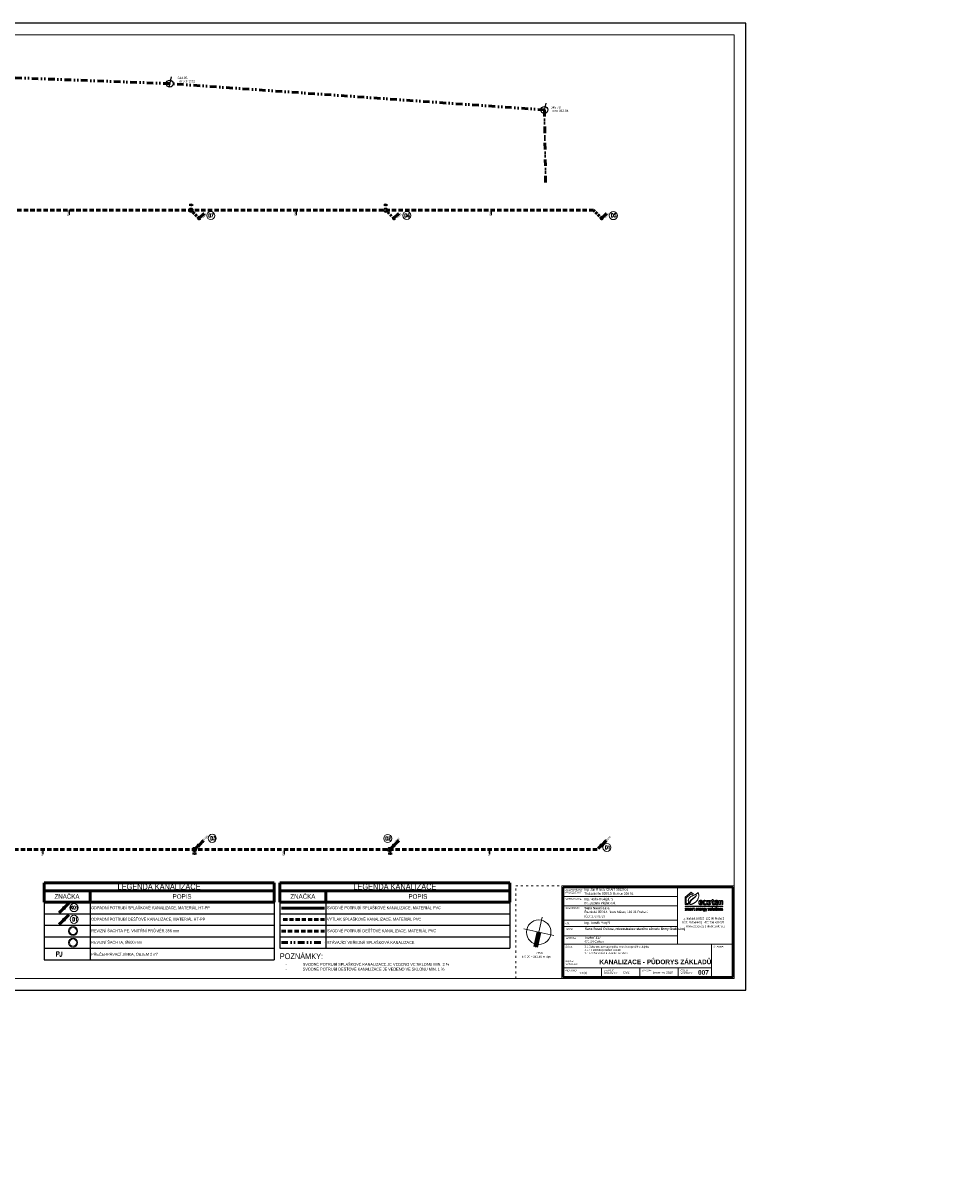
# Model space of a CAD drawing. Header units: millimetres. Extents: x 886281 to 2603493, y -207328 to 3107.
# Tile 21 of 24: x 1579183 to 1659992, y -207328 to -106763. Entities that reach past the tile are written whole.
import ezdxf
from ezdxf.enums import TextEntityAlignment as Align

# ---------------------------------------------------------------- set-up
doc = ezdxf.new("R2010")
doc.units = ezdxf.units.MM
doc.header["$LTSCALE"] = 15
for name, pattern in [('ACAD_ISO03W100', [30, 12, -18]), ('ACAD_ISO10W100', [18, 12, -3, 0, -3]), ('DASHED', [19.05, 12.7, -6.35]), ('DIVIDE', [31.75, 12.7, -6.35, 0, -6.35, 0, -6.35])]:
    doc.linetypes.add(name, pattern=pattern)
for name, color, linetype in [('1', 7, 'Continuous'), ('3', 7, 'Continuous'), ('53', 7, 'Continuous'), ('9', 7, 'Continuous'), ('ZTI-kanal_pripojovaci-popis', 7, 'Continuous')]:
    doc.layers.add(name, color=color, linetype=linetype)
doc.layers.add('AA_FORMÁTY NETISK', color=40, linetype='Continuous', plot=False)
for name, color, linetype, lineweight in [('AA_FORMÁTY TISK', 7, 'Continuous', 15), ('AA_ROZPISKY', 7, 'Continuous', 15), ('AA_STUPEŇ DVZ', 4, 'Continuous', 15), ('AA_VÝKRES - BOURÁNÍ', 3, 'Continuous', 15), ('Kóty_obecně', 7, 'Continuous', 25), ('ZTI-kan_st_destova', 71, 'Continuous', 50), ('ZTI-kan_st_splaskova', 12, 'Continuous', 50), ('ZTI-kanal_destova', 70, 'DASHED', 50), ('ZTI-kanal_splaskova', 32, 'Continuous', 50), ('ZTI-komponenty', 120, 'Continuous', 20), ('ZTI_popis', 191, 'Continuous', 15)]:
    doc.layers.add(name, color=color, linetype=linetype, lineweight=lineweight)
doc.styles.add('Popis', font='simplex.shx', dxfattribs={"width": 0.85, "height": 150})
doc.styles.get("Standard").update_dxf_attribs({"font": 'ic-simplex.shx', "width": 0.8})
doc.styles.add('TXT', font='TXT', dxfattribs={"height": 0.2})

# ---------------------------------------------------------------- blocks, each defined once
blk = doc.blocks.new('ecoten_logo_obrys')
at = {"lineweight": 5}
for points in [[(750, 1940), (899, 1620), (0, 1620), (0, 3760), (1740, 5160), (2420, 4610), (2057, 4478), (1740, 4740), (320, 3600), (320, 1940), (750, 1940)], [(3740, 5090), (3760, 5040), (3780, 4980), (3790, 4930), (3810, 4860), (3820, 4800), (3830, 4750), (3840, 4700), (3850, 4650), (3860, 4600), (3860, 4560), (3870, 4480), (3870, 4440), (3880, 4360), (3880, 4230), (3880, 4100), (3880, 4050), (3871, 3920), (3849, 3780), (3819, 3640), (3769, 3440), (3750, 3380), (3709, 3280), (3669, 3190), (3630, 3110), (3600, 3050), (3530, 2930), (3480, 2850), (3440, 2790), (3370, 2700), (3291, 2609), (3210, 2520), (3089, 2411), (2969, 2311), (2890, 2250), (2820, 2200), (2710, 2131), (2610, 2071), (2480, 1999), (2420, 1970), (2320, 1921), (2200, 1870), (2100, 1830), (2000, 1789), (1850, 1740), (1720, 1701), (1600, 1671), (1480, 1641), (1390, 1620), (1360, 1620), (1360, 1670), (1370, 1810), (1400, 2000), (1430, 2130), (1481, 2320), (1531, 2450), (1580, 2560), (1630, 2640), (1680, 2720), (1730, 2780), (1819, 2890), (1891, 2969), (1981, 3059), (2151, 3219), (2271, 3319), (2350, 3390), (2521, 3519), (2641, 3619), (2749, 3711), (2840, 3790), (2920, 3870), (3000, 3939), (3121, 4059), (3270, 4220), (3170, 4130), (3081, 4049), (2970, 3960), (2840, 3850), (2720, 3760), (2560, 3640), (2450, 3560), (2331, 3479), (2160, 3360), (2070, 3290), (1990, 3229), (1850, 3120), (1740, 3020), (1660, 2940), (1550, 2830), (1479, 2740), (1420, 2650), (1360, 2560), (1310, 2470), (1270, 2370), (1221, 2250), (1191, 2150), (1150, 2000), (1130, 1910), (1120, 1870), (1100, 1930), (1070, 2000), (1009, 2160), (979, 2270), (950, 2370), (920, 2540), (910, 2690), (910, 2830), (929, 2940), (959, 3080), (1010, 3220), (1059, 3330), (1131, 3450), (1180, 3520), (1241, 3590), (1331, 3679), (1461, 3789), (1549, 3861), (1640, 3920), (1761, 3989), (1900, 4060), (2030, 4121), (2140, 4170), (2240, 4210), (2410, 4269), (2550, 4320), (2730, 4400), (2890, 4481), (3030, 4559), (3130, 4619), (3220, 4671), (3290, 4720), (3380, 4780), (3440, 4830), (3560, 4920), (3650, 5000), (3740, 5090)], [(0, 1220), (10764, 1220), (10764, 1070), (0, 1070), (0, 1220)], [(30, 0), (290, 0), (320, 10), (340, 20), (360, 30), (390, 60), (400, 80), (410, 100), (410, 110), (410, 200), (400, 230), (380, 260), (360, 280), (330, 300), (270, 330), (220, 350), (170, 370), (140, 390), (120, 400), (100, 430), (100, 480), (110, 500), (140, 520), (240, 520), (350, 510), (380, 510), (380, 590), (280, 601), (140, 601), (90, 590), (70, 580), (50, 570), (40, 560), (20, 540), (10, 520), (0, 490), (0, 410), (10, 380), (20, 360), (40, 330), (70, 310), (100, 290), (150, 270), (220, 240), (260, 220), (290, 200), (300, 190), (310, 170), (310, 120), (300, 100), (280, 90), (250, 80), (110, 80), (30, 90), (30, 0)], [(520, 0), (520, 590), (600, 590), (610, 550), (660, 570), (720, 590), (800, 600), (850, 600), (900, 590), (930, 570), (940, 560), (1020, 580), (1070, 590), (1140, 600), (1200, 600), (1250, 590), (1280, 570), (1300, 540), (1310, 510), (1310, 0), (1220, 0), (1220, 470), (1210, 490), (1180, 510), (1120, 510), (1020, 491), (970, 480), (960, 470), (960, 0), (870, 0), (870, 480), (860, 500), (840, 510), (770, 510), (620, 470), (620, 0), (520, 0)], [(1450, 580), (1470, 500), (1610, 520), (1700, 520), (1730, 510), (1750, 500), (1760, 480), (1770, 460), (1770, 330), (1560, 330), (1530, 330), (1500, 320), (1480, 310), (1450, 290), (1430, 260), (1420, 230), (1420, 120), (1430, 80), (1440, 60), (1460, 30), (1480, 10), (1510, 0), (1540, -10), (1600, -10), (1650, 0), (1690, 10), (1760, 39), (1770, 40), (1780, 0), (1860, 0), (1860, 500), (1850, 530), (1840, 560), (1810, 580), (1790, 590), (1750, 600), (1580, 600), (1450, 580)], [(1770, 260), (1770, 130), (1620, 81), (1570, 80), (1540, 90), (1520, 120), (1510, 150), (1510, 210), (1540, 240), (1580, 260), (1770, 270), (1770, 260)], [(1990, 0), (1990, 590), (2080, 590), (2080, 550), (2130, 570), (2200, 590), (2260, 600), (2280, 600), (2280, 520), (2230, 510), (2160, 490), (2090, 470), (2080, 460), (2080, 0), (1990, 0)], [(2350, 510), (2350, 590), (2490, 590), (2490, 740), (2590, 740), (2590, 590), (2720, 590), (2720, 510), (2590, 510), (2590, 140), (2600, 100), (2620, 80), (2640, 70), (2740, 70), (2740, 0), (2680, -10), (2630, -10), (2580, 0), (2550, 10), (2510, 50), (2490, 120), (2490, 510), (2350, 510)], [(3160, 260), (3530, 260), (3530, 420), (3509, 510), (3490, 540), (3460, 570), (3390, 600), (3210, 600), (3170, 590), (3130, 570), (3100, 540), (3080, 490), (3070, 440), (3070, 160), (3090, 80), (3110, 40), (3150, 10), (3180, 0), (3240, -10), (3330, -10), (3500, 10), (3500, 80), (3400, 69), (3280, 69), (3220, 80), (3190, 100), (3170, 140), (3160, 180), (3160, 260)], [(3160, 340), (3160, 410), (3170, 460), (3190, 500), (3230, 520), (3270, 530), (3340, 530), (3390, 510), (3410, 490), (3430, 450), (3440, 420), (3440, 340), (3160, 340)], [(3640, 590), (3640, 0), (3740, 0), (3740, 470), (3840, 501), (3890, 510), (3960, 510), (3980, 500), (3990, 470), (3990, 0), (4090, 0), (4090, 500), (4070, 550), (4040, 580), (3990, 600), (3920, 600), (3850, 590), (3780, 570), (3730, 550), (3720, 590), (3640, 590)], [(4260, 2140), (4980, 2140), (4980, 2240), (4971, 2420), (4961, 2530), (4931, 2650), (4891, 2720), (4850, 2770), (4770, 2820), (4700, 2840), (4640, 2850), (4580, 2860), (4510, 2860), (4340, 2860), (4260, 2851), (4190, 2830), (4110, 2800), (4060, 2760), (4020, 2720), (4000, 2680), (3980, 2630), (3961, 2540), (3950, 2470), (3950, 2420), (3950, 2340), (3950, 2120), (3950, 2030), (3960, 1970), (3979, 1850), (3990, 1810), (4010, 1770), (4040, 1720), (4070, 1690), (4120, 1650), (4170, 1630), (4230, 1610), (4300, 1600), (4560, 1600), (4680, 1611), (4820, 1631), (4910, 1640), (4910, 1840), (4590, 1812), (4440, 1809), (4390, 1820), (4360, 1830), (4330, 1850), (4310, 1870), (4300, 1890), (4290, 1910), (4280, 1940), (4260, 2020), (4260, 2140)], [(4300, 260), (4670, 260), (4670, 420), (4649, 510), (4630, 540), (4600, 570), (4530, 600), (4350, 600), (4310, 590), (4270, 570), (4240, 540), (4220, 490), (4210, 440), (4210, 160), (4230, 80), (4250, 40), (4290, 10), (4320, 0), (4380, -10), (4470, -10), (4640, 10), (4640, 80), (4540, 69), (4420, 69), (4360, 80), (4330, 100), (4310, 140), (4300, 180), (4300, 260)], [(4260, 2350), (4680, 2350), (4680, 2400), (4670, 2480), (4660, 2550), (4640, 2590), (4610, 2620), (4590, 2630), (4570, 2640), (4540, 2650), (4400, 2650), (4370, 2640), (4330, 2620), (4310, 2600), (4290, 2580), (4280, 2550), (4270, 2510), (4260, 2440), (4260, 2350)], [(4300, 340), (4300, 410), (4310, 460), (4330, 500), (4370, 520), (4410, 530), (4480, 530), (4530, 510), (4550, 490), (4570, 450), (4580, 420), (4580, 340), (4300, 340)], [(4780, 0), (4780, 590), (4870, 590), (4870, 550), (4920, 570), (4990, 590), (5050, 600), (5070, 600), (5070, 520), (5020, 510), (4950, 490), (4880, 470), (4870, 460), (4870, 0), (4780, 0)], [(6090, 2820), (6090, 2600), (5910, 2619), (5780, 2630), (5590, 2630), (5540, 2620), (5500, 2590), (5480, 2560), (5460, 2480), (5450, 2410), (5450, 2040), (5460, 1980), (5480, 1930), (5500, 1890), (5530, 1860), (5570, 1840), (5610, 1830), (5670, 1820), (5850, 1820), (5970, 1830), (6100, 1839), (6100, 1650), (6010, 1629), (5880, 1611), (5760, 1600), (5490, 1600), (5410, 1610), (5350, 1630), (5290, 1660), (5260, 1680), (5220, 1720), (5190, 1770), (5160, 1840), (5139, 1930), (5130, 2070), (5130, 2100), (5130, 2410), (5140, 2480), (5160, 2610), (5180, 2660), (5200, 2700), (5230, 2750), (5260, 2780), (5310, 2810), (5360, 2830), (5400, 2840), (5460, 2850), (5550, 2861), (5660, 2861), (5810, 2850), (5950, 2840), (6040, 2829), (6090, 2820)], [(5670, 600), (5320, 600), (5260, 590), (5210, 570), (5180, 540), (5160, 510), (5150, 470), (5150, 330), (5170, 280), (5190, 260), (5210, 240), (5190, 220), (5190, 130), (5210, 90), (5240, 60), (5280, 50), (5490, 50), (5540, 30), (5570, -10), (5570, -30), (5570, -70), (5560, -90), (5540, -110), (5500, -130), (5330, -130), (5220, -121), (5220, -210), (5350, -219), (5500, -219), (5570, -200), (5620, -170), (5650, -130), (5670, -80), (5670, 20), (5650, 70), (5620, 100), (5570, 120), (5530, 130), (5320, 130), (5290, 140), (5280, 160), (5280, 200), (5300, 210), (5510, 210), (5570, 240), (5590, 260), (5610, 290), (5620, 340), (5620, 480), (5610, 520), (5680, 530), (5680, 600), (5670, 600)], [(5320, 520), (5470, 520), (5500, 510), (5520, 490), (5530, 460), (5530, 370), (5520, 330), (5490, 300), (5450, 290), (5320, 290), (5290, 300), (5270, 310), (5250, 330), (5240, 370), (5240, 460), (5260, 490), (5280, 510), (5320, 520)], [(5750, 590), (5860, 590), (6016, 109), (6172, 589), (6280, 589), (5998, -230), (5910, -230), (5980, 0), (5950, 0), (5750, 590)], [(6240, 2060), (6240, 2410), (6250, 2520), (6270, 2610), (6290, 2660), (6310, 2700), (6340, 2740), (6380, 2780), (6430, 2810), (6500, 2830), (6600, 2849), (6940, 2849), (7010, 2840), (7070, 2820), (7120, 2800), (7150, 2780), (7200, 2730), (7230, 2690), (7250, 2650), (7270, 2580), (7280, 2530), (7290, 2480), (7301, 2320), (7301, 2140), (7291, 1990), (7280, 1900), (7260, 1830), (7240, 1780), (7210, 1730), (7180, 1700), (7150, 1670), (7090, 1640), (7030, 1620), (6980, 1610), (6910, 1600), (6630, 1600), (6550, 1610), (6480, 1630), (6430, 1650), (6390, 1670), (6330, 1720), (6300, 1780), (6280, 1830), (6270, 1870), (6260, 1910), (6250, 1980), (6240, 2060)], [(6710, 2660), (6820, 2660), (6860, 2650), (6910, 2630), (6940, 2600), (6960, 2560), (6970, 2520), (6980, 2470), (6990, 2360), (6990, 2090), (6981, 1990), (6970, 1940), (6950, 1880), (6930, 1850), (6900, 1830), (6860, 1810), (6820, 1800), (6720, 1800), (6680, 1810), (6640, 1830), (6610, 1850), (6590, 1870), (6570, 1910), (6560, 2000), (6551, 2130), (6551, 2330), (6560, 2460), (6570, 2530), (6580, 2570), (6600, 2600), (6620, 2620), (6650, 2640), (6670, 2650), (6710, 2660)], [(6610, 0), (6870, 0), (6900, 10), (6920, 20), (6940, 30), (6970, 60), (6980, 80), (6990, 100), (6990, 110), (6990, 200), (6980, 230), (6960, 260), (6940, 280), (6910, 300), (6850, 330), (6800, 350), (6750, 370), (6720, 390), (6700, 400), (6680, 430), (6680, 480), (6690, 500), (6720, 520), (6820, 520), (6930, 510), (6960, 510), (6960, 590), (6860, 601), (6720, 601), (6670, 590), (6650, 580), (6630, 570), (6620, 560), (6600, 540), (6590, 520), (6580, 490), (6580, 410), (6590, 380), (6600, 360), (6620, 330), (6650, 310), (6680, 290), (6730, 270), (6800, 240), (6840, 220), (6870, 200), (6880, 190), (6890, 170), (6890, 120), (6880, 100), (6860, 90), (6830, 80), (6690, 80), (6610, 90), (6610, 0)], [(7090, 170), (7090, 420), (7110, 500), (7130, 540), (7160, 570), (7200, 590), (7260, 600), (7400, 600), (7450, 590), (7500, 570), (7530, 540), (7550, 500), (7560, 440), (7569, 370), (7569, 200), (7560, 130), (7540, 80), (7530, 60), (7490, 20), (7450, 0), (7370, -10), (7280, -10), (7210, 0), (7170, 20), (7140, 40), (7110, 90), (7090, 170)], [(7190, 200), (7190, 390), (7200, 450), (7210, 490), (7230, 510), (7280, 530), (7380, 530), (7420, 510), (7450, 480), (7460, 440), (7470, 380), (7470, 210), (7470, 170), (7450, 110), (7420, 90), (7380, 70), (7270, 70), (7240, 80), (7220, 100), (7200, 130), (7190, 200)], [(7850, -10), (7770, -10), (7730, 10), (7700, 50), (7690, 80), (7680, 130), (7680, 810), (7790, 810), (7790, 100), (7800, 70), (7820, 60), (7850, 60), (7850, -10)], [(8387, 1), (8387, 591), (8287, 591), (8287, 121), (8187, 90), (8137, 81), (8067, 81), (8047, 91), (8037, 121), (8037, 591), (7937, 591), (7937, 91), (7957, 41), (7987, 11), (8037, -9), (8107, -9), (8177, 1), (8247, 21), (8297, 41), (8307, 1), (8387, 1)], [(8480, 510), (8480, 590), (8620, 590), (8620, 740), (8720, 740), (8720, 590), (8850, 590), (8850, 510), (8720, 510), (8720, 140), (8730, 100), (8750, 80), (8770, 70), (8870, 70), (8870, 0), (8810, -10), (8760, -10), (8710, 0), (8680, 10), (8640, 50), (8620, 120), (8620, 510), (8480, 510)], [(8810, 2140), (9530, 2140), (9530, 2240), (9521, 2420), (9511, 2530), (9481, 2650), (9441, 2720), (9400, 2770), (9320, 2820), (9250, 2840), (9190, 2850), (9130, 2860), (9060, 2860), (8890, 2860), (8810, 2851), (8740, 2830), (8660, 2800), (8610, 2760), (8570, 2720), (8550, 2680), (8530, 2630), (8511, 2540), (8500, 2470), (8500, 2420), (8500, 2340), (8500, 2120), (8500, 2030), (8510, 1970), (8529, 1850), (8540, 1810), (8560, 1770), (8590, 1720), (8620, 1690), (8670, 1650), (8720, 1630), (8780, 1610), (8850, 1600), (9110, 1600), (9230, 1611), (9370, 1631), (9460, 1640), (9460, 1840), (9140, 1812), (8990, 1809), (8940, 1820), (8910, 1830), (8880, 1850), (8860, 1870), (8850, 1890), (8840, 1910), (8830, 1940), (8810, 2020), (8810, 2140)], [(8810, 2350), (9230, 2350), (9230, 2400), (9220, 2480), (9210, 2550), (9190, 2590), (9160, 2620), (9140, 2630), (9120, 2640), (9090, 2650), (8950, 2650), (8920, 2640), (8880, 2620), (8860, 2600), (8840, 2580), (8830, 2550), (8820, 2510), (8810, 2440), (8810, 2350)], [(8960, 710), (8980, 680), (9050, 680), (9070, 710), (9070, 770), (9050, 790), (8980, 790), (8960, 770), (8960, 710)], [(8970, 590), (8970, 0), (9060, 0), (9060, 590), (8970, 590)], [(9175, 170), (9175, 420), (9195, 500), (9215, 540), (9245, 570), (9285, 590), (9345, 600), (9485, 600), (9535, 590), (9585, 570), (9615, 540), (9635, 500), (9645, 440), (9654, 370), (9654, 200), (9645, 130), (9625, 80), (9615, 60), (9575, 20), (9535, 0), (9455, -10), (9365, -10), (9295, 0), (9255, 20), (9225, 40), (9195, 90), (9175, 170)], [(9275, 200), (9275, 390), (9285, 450), (9295, 490), (9315, 510), (9365, 530), (9465, 530), (9505, 510), (9535, 480), (9545, 440), (9555, 380), (9555, 210), (9555, 170), (9535, 110), (9505, 90), (9465, 70), (9355, 70), (9325, 80), (9305, 100), (9285, 130), (9275, 200)], [(9740, 1620), (10060, 1620), (10060, 2540), (10210, 2589), (10320, 2610), (10370, 2610), (10410, 2600), (10430, 2580), (10440, 2560), (10440, 2550), (10440, 1620), (10764, 1620), (10764, 2590), (10740, 2680), (10710, 2740), (10660, 2790), (10610, 2820), (10560, 2840), (10520, 2850), (10320, 2850), (10240, 2830), (10160, 2800), (10040, 2750), (10030, 2770), (10020, 2800), (10010, 2830), (9740, 2830), (9740, 1620)], [(9770, 590), (9770, 0), (9870, 0), (9870, 470), (9970, 501), (10020, 510), (10090, 510), (10110, 500), (10120, 470), (10120, 0), (10220, 0), (10220, 500), (10200, 550), (10170, 580), (10120, 600), (10050, 600), (9980, 590), (9910, 570), (9860, 550), (9850, 590), (9770, 590)], [(10360, 0), (10620, 0), (10650, 10), (10670, 20), (10690, 30), (10720, 60), (10730, 80), (10740, 100), (10740, 110), (10740, 200), (10730, 230), (10710, 260), (10690, 280), (10660, 300), (10600, 330), (10550, 350), (10500, 370), (10470, 390), (10450, 400), (10430, 430), (10430, 480), (10440, 500), (10470, 520), (10570, 520), (10680, 510), (10710, 510), (10710, 590), (10610, 601), (10470, 601), (10420, 590), (10400, 580), (10380, 570), (10370, 560), (10350, 540), (10340, 520), (10330, 490), (10330, 410), (10340, 380), (10350, 360), (10370, 330), (10400, 310), (10430, 290), (10480, 270), (10550, 240), (10590, 220), (10620, 200), (10630, 190), (10640, 170), (10640, 120), (10630, 100), (10610, 90), (10580, 80), (10440, 80), (10360, 90), (10360, 0)]]:
    blk.add_lwpolyline(points, dxfattribs=at)
blk.add_lwpolyline([(8270, 1800), (8170, 1800), (8120, 1810), (8090, 1830), (8070, 1850), (8050, 1900), (8050, 2620), (8320, 2620), (8320, 2830), (8050, 2830), (8050, 3130), (7730, 3130), (7730, 2830), (7460, 2830), (7460, 2620), (7730, 2620), (7730, 1960), (7740, 1880), (7750, 1830), (7770, 1770), (7790, 1730), (7840, 1680), (7880, 1650), (7920, 1630), (7980, 1610), (8050, 1600), (8230, 1600), (8300, 1610), (8350, 1620), (8350, 1810)], close=True, dxfattribs=at)
blk = doc.blocks.new('*U452')
at = {"color": 0, "linetype": 'ByBlock', "lineweight": -2}
for p, q in [((35.36, 35.36), (424.26, 424.26)), ((424.26, 424.26), (291.68, 344.71)), ((344.71, 291.68), (424.26, 424.26))]:
    blk.add_line(p, q, dxfattribs=at)
blk.add_circle((0, 0), 50, dxfattribs=at)
blk = doc.blocks.new('*U453')
at = {"color": 0, "linetype": 'ByBlock', "lineweight": -2}
for p, q in [((35.36, 35.36), (424.26, 424.26)), ((424.26, 424.26), (291.68, 344.71)), ((344.71, 291.68), (424.26, 424.26))]:
    blk.add_line(p, q, dxfattribs=at)
blk.add_circle((0, 0), 50, dxfattribs=at)
blk = doc.blocks.new('*U454')
at = {"color": 0, "linetype": 'ByBlock', "lineweight": -2}
for p, q in [((35.36, 35.36), (424.26, 424.26)), ((424.26, 424.26), (291.68, 344.71)), ((344.71, 291.68), (424.26, 424.26))]:
    blk.add_line(p, q, dxfattribs=at)
blk.add_circle((0, 0), 50, dxfattribs=at)
blk = doc.blocks.new('*U456')
at = {"color": 0, "linetype": 'ByBlock', "lineweight": -2}
for p, q in [((35.36, 35.36), (424.26, 424.26)), ((424.26, 424.26), (291.68, 344.71)), ((344.71, 291.68), (424.26, 424.26))]:
    blk.add_line(p, q, dxfattribs=at)
blk.add_circle((0, 0), 50, dxfattribs=at)
blk = doc.blocks.new('*U457')
at = {"color": 0, "linetype": 'ByBlock', "lineweight": -2}
for p, q in [((35.36, 35.36), (424.26, 424.26)), ((424.26, 424.26), (291.68, 344.71)), ((344.71, 291.68), (424.26, 424.26))]:
    blk.add_line(p, q, dxfattribs=at)
blk.add_circle((0, 0), 50, dxfattribs=at)
blk = doc.blocks.new('*U458')
at = {"color": 0, "linetype": 'ByBlock', "lineweight": -2}
for p, q in [((35.36, 35.36), (424.26, 424.26)), ((424.26, 424.26), (291.68, 344.71)), ((344.71, 291.68), (424.26, 424.26))]:
    blk.add_line(p, q, dxfattribs=at)
blk.add_circle((0, 0), 50, dxfattribs=at)
blk = doc.blocks.new('*U191', base_point=(-190, 0))
at = {"linetype": 'ByBlock'}
blk.add_circle((0, 0), 150, dxfattribs=at)
for start, end in [(0, 180), (180, 0)]:
    blk.add_arc((0, 0), 190, start, end, dxfattribs=at)
blk = doc.blocks.new('*T491')
at = {"layer": 'Kóty_obecně', "color": 6, "linetype": 'ByBlock', "lineweight": 50, "transparency": 16777216}
for p, q in [((0, 0), (20000, 0)), ((0, 0), (0, -1700)), ((20000, 0), (20000, -1700)), ((0, -700), (20000, -700)), ((4000, -700), (4000, -1700)), ((0, -1700), (20000, -1700))]:
    blk.add_line(p, q, dxfattribs=at)
at = {"layer": 'Kóty_obecně', "color": 0, "linetype": 'ByBlock', "lineweight": -2, "transparency": 16777216}
for p, q in [((0, -1700), (0, -6700)), ((4000, -1700), (4000, -6700)), ((20000, -1700), (20000, -6700)), ((0, -2700), (20000, -2700)), ((0, -3700), (20000, -3700)), ((0, -4700), (20000, -4700)), ((0, -5700), (20000, -5700)), ((0, -6700), (20000, -6700))]:
    blk.add_line(p, q, dxfattribs=at)
at = {"layer": 'Kóty_obecně', "color": 0, "transparency": 16777216}
for s, insert, char_height, width, attachment_point in [('Z{\\Fc:\\program files\\ab studio\\cadkonplus 2018\\2018\\fonts\\ic-simplex|c238;NAČKA}', (2000, -1200), 400, 3997, 5), ('{\\Fc:\\program files\\ab studio\\cadkonplus 2018\\2018\\fonts\\ic-simplex|c238;LEGENDA KANALIZACE}', (10000, -350), 500, 19997, 5), ('P{\\Fc:\\program files\\ab studio\\cadkonplus 2018\\2018\\fonts\\ic-simplex|c238;OPIS}', (12000, -1200), 400, 15997, 5), ('{\\Fc:\\program files\\ab studio\\cadkonplus 2018\\2018\\fonts\\ic-simplex|c238; ODPADNÍ POTRUBÍ SPLAŠKOVÉ KANALIZACE, MATERIÁL HT-PP}', (4001.5, -2200), 250, 15997, 4), ('{\\Fc:\\program files\\ab studio\\cadkonplus 2018\\2018\\fonts\\ic-simplex|c238; ODPADNÍ POTRUBÍ DEŠŤOVÉ KANALIZACE, MATERIÁL HT-PP}', (4001.5, -3200), 250, 15997, 4), ('{\\Fc:\\program files\\ab studio\\cadkonplus 2018\\2018\\fonts\\ic-simplex|c238; REVIZNÍ ŠACHTA PE, VNITŘNÍ PRŮMĚR 356 mm}', (4001.5, -4200), 250, 15997, 4), ('{\\Fc:\\program files\\ab studio\\cadkonplus 2018\\2018\\fonts\\ic-simplex|c238; REVIZNÍ ŠACHTA, Ø600 mm}', (4001.5, -5200), 250, 15997, 4), ('\\A1;{\\Fc:\\program files\\ab studio\\cadkonplus 2018\\2018\\fonts\\ic-simplex|c238; PŘEČERPÁVACÍ JÍMKA, OBJEM 2 m\\H0.7x;\\S3^ ;}', (4001.5, -6200), 250, 15997, 4)]:
    blk.add_mtext(s, dxfattribs=dict(at, insert=insert, char_height=char_height, width=width, attachment_point=attachment_point))
blk = doc.blocks.new('*U187')
at = {"color": 0, "linetype": 'ByBlock', "lineweight": -2}
for p, q in [((35.36, 35.36), (424.26, 424.26)), ((424.26, 424.26), (291.68, 344.71)), ((344.71, 291.68), (424.26, 424.26)), ((-35.36, -35.36), (-424.26, -424.26)), ((-424.26, -424.26), (-344.71, -291.68)), ((-291.68, -344.71), (-424.26, -424.26))]:
    blk.add_line(p, q, dxfattribs=at)
blk.add_circle((0, 0), 50, dxfattribs=at)
blk = doc.blocks.new('*U96')
at = {"color": 0, "linetype": 'ByBlock', "lineweight": -2}
for p, q in [((35.36, 35.36), (424.26, 424.26)), ((424.26, 424.26), (291.68, 344.71)), ((344.71, 291.68), (424.26, 424.26)), ((-35.36, -35.36), (-424.26, -424.26)), ((-424.26, -424.26), (-344.71, -291.68)), ((-291.68, -344.71), (-424.26, -424.26))]:
    blk.add_line(p, q, dxfattribs=at)
blk.add_circle((0, 0), 50, dxfattribs=at)
blk = doc.blocks.new('6$21')
at = {"layer": '9', "color": 5, "linetype": 'Continuous'}
blk.add_line((0, 2), (0, -1), dxfattribs=at)
blk.add_circle((0, 0), 1, dxfattribs=at)
blk = doc.blocks.new('1$09')
at = {"layer": '1', "color": 230, "linetype": 'Continuous'}
blk.add_circle((0, 0), 0.15, dxfattribs=at)
blk = doc.blocks.new('*T493')
at = {"layer": 'Kóty_obecně', "color": 6, "linetype": 'ByBlock', "lineweight": 50, "transparency": 16777216}
for p, q in [((0, 0), (20000, 0)), ((0, 0), (0, -1700)), ((20000, 0), (20000, -1700)), ((0, -700), (20000, -700)), ((4000, -700), (4000, -1700)), ((0, -1700), (20000, -1700))]:
    blk.add_line(p, q, dxfattribs=at)
at = {"layer": 'Kóty_obecně', "color": 0, "linetype": 'ByBlock', "lineweight": -2, "transparency": 16777216}
for p, q in [((0, -1700), (0, -5700)), ((4000, -1700), (4000, -5700)), ((20000, -1700), (20000, -5700)), ((0, -2700), (20000, -2700)), ((0, -3700), (20000, -3700)), ((0, -4700), (20000, -4700)), ((0, -5700), (20000, -5700))]:
    blk.add_line(p, q, dxfattribs=at)
at = {"layer": 'Kóty_obecně', "color": 0, "transparency": 16777216}
for s, insert, char_height, width, attachment_point in [('Z{\\Fc:\\program files\\ab studio\\cadkonplus 2018\\2018\\fonts\\ic-simplex|c238;NAČKA}', (2000, -1200), 400, 3997, 5), ('{\\Fc:\\program files\\ab studio\\cadkonplus 2018\\2018\\fonts\\ic-simplex|c238;LEGENDA KANALIZACE}', (10000, -350), 500, 19997, 5), ('P{\\Fc:\\program files\\ab studio\\cadkonplus 2018\\2018\\fonts\\ic-simplex|c238;OPIS}', (12000, -1200), 400, 15997, 5), ('\\A1; {\\Fc:\\program files\\ab studio\\cadkonplus 2018\\2018\\fonts\\ic-simplex|c238;SVODNÉ POTRUBÍ SPLAŠKOVÉ KANALIZACE, MATERIÁL PVC}', (4001.5, -2200), 250, 15997, 4), ('{\\Fc:\\program files\\ab studio\\cadkonplus 2018\\2018\\fonts\\ic-simplex|c238; VÝTLAK SPLAŠKOVÉ KANALIZACE, MATERIÁL PVC}', (4001.5, -3200), 250, 15997, 4), ('\\W0.8; SVODNÉ POTRUBÍ DEŠŤOVÉ KANALIZACE, MATERIÁL PVC', (4001.5, -4200), 250, 15997, 4), ('{\\Fc:\\program files\\ab studio\\cadkonplus 2018\\2018\\fonts\\ic-simplex|c238; STÁVAJÍCÍ VEŘEJNÁ SPLAŠKOVÁ KANALIZACE}', (4001.5, -5200), 250, 15997, 4)]:
    blk.add_mtext(s, dxfattribs=dict(at, insert=insert, char_height=char_height, width=width, attachment_point=attachment_point))

msp = doc.modelspace()

# ---------------------------------------------------------------- linework, layer by layer
at = {"layer": 'AA_FORMÁTY NETISK'}
msp.add_lwpolyline([(1641996, -106763), (1523196, -106763), (1523196, -190763), (1641996, -190763)], close=True, dxfattribs=at)
at = {"layer": 'AA_FORMÁTY TISK'}
msp.add_lwpolyline([(1640996, -107763), (1524196, -107763), (1524196, -189763), (1640996, -189763)], close=True, dxfattribs=at)
at = {"layer": 'AA_ROZPISKY', "lineweight": 20}
for p, q in [((1626130, -182628), (1636063, -182629)), ((1626130, -183428), (1636063, -183429)), ((1626130, -183428), (1636063, -183429)), ((1626129, -184678), (1636063, -184679)), ((1626170, -185231), (1636063, -185232)), ((1626170, -186031), (1636063, -186032)), ((1626129, -186778), (1640863, -186779)), ((1626129, -188828), (1639004, -188829)), ((1629462, -188828), (1629462, -189628)), ((1632796, -188829), (1632796, -189629)), ((1636129, -188829), (1636129, -189629))]:
    msp.add_line(p, q, dxfattribs=at)
at = {"layer": 'AA_ROZPISKY'}
for p, q in [((1623708, -187030), (1624284, -184426)), ((1625298, -186016), (1622694, -185440)), ((1639004, -186779), (1639003, -189629))]:
    msp.add_line(p, q, dxfattribs=at)
at = {"layer": 'AA_ROZPISKY', "lineweight": 80}
msp.add_line((1623996, -185728), (1623708, -187030), dxfattribs=at)
at = {"layer": 'AA_ROZPISKY', "linetype": 'ACAD_ISO03W100', "lineweight": 20}
msp.add_lwpolyline([(1621996, -181694), (1640996, -181696), (1640996, -189763), (1621996, -189761)], close=True, dxfattribs=at)
at = {"layer": 'AA_ROZPISKY', "lineweight": 20}
for points in [[(1625996, -181695), (1640996, -181696), (1640996, -189763), (1625996, -189761)], [(1636063, -181829), (1640863, -181829), (1640863, -186779), (1636063, -186779)]]:
    msp.add_lwpolyline(points, close=True, dxfattribs=at)
at = {"layer": 'AA_ROZPISKY', "lineweight": 40}
msp.add_lwpolyline([(1626130, -181828), (1640863, -181829), (1640862, -189629), (1626129, -189628)], close=True, dxfattribs=at)
at = {"layer": 'AA_ROZPISKY'}
msp.add_circle((1623996, -185728), 1067, dxfattribs=at)
at = {"layer": 'ZTI-kan_st_destova', "lineweight": 15}
for centre in [(1595491, -123478), (1612531, -123469), (1630479, -123483), (1595617, -177577), (1610872, -177588), (1629921, -178368), (1583612, -184609)]:
    msp.add_circle(centre, 350, dxfattribs=at)
at = {"layer": 'ZTI-kan_st_splaskova', "lineweight": 15}
msp.add_circle((1583602, -183594), 350, dxfattribs=at)
at = {"layer": 'ZTI-kanal_destova', "ltscale": 2}
for p, q in [((1629076, -178557), (1561350, -178557)), ((1629437, -178196), (1629076, -178557))]:
    msp.add_line(p, q, dxfattribs=at)
for points in [[(1628763, -123015), (1569273, -123015)], [(1594437, -178196), (1594076, -178557)], [(1611401, -178196), (1611040, -178557)], [(1601625, -185630), (1605387, -185630)]]:
    msp.add_lwpolyline(points, dxfattribs=at)
at = {"layer": 'ZTI-kanal_destova'}
for points in [[(1594480, -123722), (1593773, -123015)], [(1611410, -123722), (1610703, -123015)], [(1629470, -123722), (1628763, -123015)]]:
    msp.add_lwpolyline(points, dxfattribs=at)
at = {"layer": 'ZTI-kanal_pripojovaci-popis', "color": 3}
for p, q in [((1583176, -122971), (1583264, -123059)), ((1602899, -122971), (1602988, -123059)), ((1619850, -122971), (1619939, -123059)), ((1580879, -178513), (1580967, -178602)), ((1601859, -178513), (1601947, -178602)), ((1619703, -178513), (1619792, -178602))]:
    msp.add_line(p, q, dxfattribs=at)
at = {"layer": 'ZTI-kanal_pripojovaci-popis', "color": 2}
for p, q in [((1583220, -123408), (1583220, -122990)), ((1602944, -123408), (1602944, -122990)), ((1619894, -123408), (1619894, -122990)), ((1580923, -178951), (1580923, -178532)), ((1601903, -178951), (1601903, -178532)), ((1619748, -178951), (1619748, -178532))]:
    msp.add_line(p, q, dxfattribs=at)
at = {"layer": 'ZTI-kanal_splaskova', "linetype": 'DIVIDE', "ltscale": 3}
for points in [[(1624599, -120598), (1624490, -114298), (1591920, -112016), (1567506, -111101), (1547579, -110839), (1541111, -108976), (1526481, -114511)], [(1601625, -186630), (1605387, -186630)]]:
    msp.add_lwpolyline(points, dxfattribs=at)
at = {"layer": 'ZTI-kanal_splaskova'}
msp.add_lwpolyline([(1605387, -183630), (1601625, -183630)], dxfattribs=at)
at = {"layer": 'ZTI-kanal_splaskova', "linetype": 'ACAD_ISO10W100', "ltscale": 2}
msp.add_lwpolyline([(1605387, -184630), (1601625, -184630)], dxfattribs=at)

# ---------------------------------------------------------------- block references
for name, p in [('*T491', (1580996, -181427)), ('*T493', (1601496, -181427))]:
    msp.add_blockref(name, p)
at = {"layer": '1', "color": 230, "linetype": 'Continuous', "lineweight": 5, "xscale": 250.0000000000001, "yscale": 250.0000000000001, "zscale": 1000, "rotation": 167.528825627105}
for p in [(1591920, -112016), (1624490, -114298)]:
    msp.add_blockref('1$09', p, dxfattribs=at)
at = {"layer": '9', "color": 5, "linetype": 'Continuous', "lineweight": 5, "xscale": 299.9981373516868, "yscale": 299.9981373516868, "zscale": 1000, "rotation": 347.5288256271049}
for p in [(1591920, -112016), (1624490, -114298)]:
    msp.add_blockref('6$21', p, dxfattribs=at)
at = {"layer": 'AA_ROZPISKY', "xscale": 0.3046009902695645, "yscale": 0.3046009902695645, "zscale": 0.3046009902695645, "rotation": 359.994372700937}
msp.add_blockref('ecoten_logo_obrys', (1636720, -183830), dxfattribs=at)
at = {"layer": 'ZTI-kan_st_destova'}
for name, p in [('*U458', (1594480, -123722)), ('*U457', (1611410, -123722)), ('*U456', (1629470, -123722)), ('*U454', (1594437, -178196)), ('*U453', (1611401, -178196)), ('*U452', (1629437, -178196))]:
    msp.add_blockref(name, p, dxfattribs=at)
at = {"layer": 'ZTI-kan_st_destova', "rotation": 180}
msp.add_blockref('*U96', (1582733, -184634), dxfattribs=at)
at = {"layer": 'ZTI-kan_st_splaskova', "rotation": 180}
msp.add_blockref('*U187', (1582733, -183621), dxfattribs=at)
at = {"layer": 'ZTI-komponenty'}
for p in [(1593583, -123015), (1610513, -123015), (1593886, -178557), (1610850, -178557)]:
    msp.add_blockref('*U191', p, dxfattribs=at)
at = {"layer": 'ZTI-komponenty', "xscale": 2.071500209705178, "yscale": 2.071500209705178, "zscale": 2.071500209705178}
for p in [(1583134, -185630), (1583134, -186630)]:
    msp.add_blockref('*U191', p, dxfattribs=at)

# ---------------------------------------------------------------- texts
at = {"layer": '3', "color": 46, "linetype": 'Continuous', "lineweight": 5, "style": 'TXT'}
for s, p in [('344.65 ', (1593071, -111617)), ('345.79 ', (1625517, -114178))]:
    msp.add_text(s, height=200, dxfattribs=at).set_placement(p, align=Align.CENTER)
at = {"layer": '53', "color": 56, "linetype": 'Continuous', "lineweight": 5, "style": 'TXT'}
for s, p in [('dno 342.92 ', (1593474, -111901)), ('dno 343.84 ', (1625930, -114466))]:
    msp.add_text(s, height=200, dxfattribs=at).set_placement(p, align=Align.CENTER)
at = {"layer": 'AA_ROZPISKY', "rotation": 359.99437}
for s, width, insert, char_height, attachment_point in [('{\\fArial|b0|i1|c238|p34;ZODPOVĚDNÝ PROJEKTANT:}', 53.33, (1626324, -181970), 150, 1), ('\\pt4200;Ing. {\\Fc:\\program files\\ab studio\\cadkonplus 2018\\2018\\fonts\\ic-simplex|c238;Jan Řičica, ČKAIT 0012001}', 6041.06, (1627956, -181914), 200, 1), ('{\\fArial|b0|i1|c238|p34;VYPRACOVAL:}', 1241.72, (1626324, -182770), 150, 1), ('\\pt4200;{\\Fc:\\program files\\ab studio\\cadkonplus 2018\\2018\\fonts\\ic-simplex|c238;Třebízského 839/10, Beroun 266 01}', 6041.06, (1627956, -182264), 200, 1), ('\\pt4200;Ing. {\\Fc:\\program files\\ab studio\\cadkonplus 2018\\2018\\fonts\\ic-simplex|c238;Norbert Glejdura}', 4227.73, (1627961, -182747), 200, 1), ('{\\fArial|b0|i1|c238|p34;STAVEBNÍK:}', 1241.72, (1626324, -183570), 150, 1), ('\\pt4200;{\\fArial|b1|i0|c238|p34;Sans Souci s.r.o.\\P}Řeznická 656/14, Nové Město, 110 01 Praha 1', 8102.13, (1627961, -183529), 200, 1), ('\\pt4200;{\\Fc:\\program files\\ab studio\\cadkonplus 2018\\2018\\fonts\\ic-simplex|c238;Bc. Zuzana Plojharová}', 4227.73, (1627961, -183094), 200, 1), ('{\\fArial|b0|i1|c238|p34;HIP:}', 1241.72, (1626324, -184885), 150, 1), ('\\pt4200;IČO: 27278727', 6355.46, (1627961, -184255), 200, 1), ('\\pt4200;Ing. Tomáš Pospíšil', 3020.53, (1627961, -184805), 200, 1), ('\\pi473.33333;{\\W0.7;Lublaňská 1002/9, 120 00 Praha 2\\P\\pi420,t2420,2620;IČO: 29136440 | +420 736 630 021\\P\\pi736.66667,t2736.66667,4936.66667;www.ecoten.cz | info@ecoten.cz\\H1.2619x; }', 4800, (1636063, -184436), 200, 1), ('{\\fArial|b0|i1|c238|p34;AKCE:}', 1241.72, (1626365, -185378), 150, 1), ('\\pt4200;{\\fArial|b1|i0|c238|p34;Sans Souci Cvikov, rekonstrukce starého závodu firmy Grafostroj}', 7735.47, (1628002, -185333), 200, 1), ('{\\fArial|b0|i1|c238|p34;ČÁST: }', 565.93, (1626324, -186940), 150, 1), ('{\\fArial|b0|i1|c238|p34;ADRESA:}', 1241.72, (1626365, -186178), 150, 1), ('\\pt4200;Tovární 417 \\P471 54 Cvikov', 6355.46, (1627961, -186105), 200, 1), ('\\H166.666;\\W0.8;D.1 Dokumentace stavebního nebo inženýrského objektu\\PD.1.4 Technika prostředí staveb\\PD.1.4.A Zdravotně technické instalace', 9345.46, (1627960, -186905), 200, 1), ('{\\fArial|b0|i1|c238|p34;Č. PARÉ:}', 1241.72, (1639199, -186926), 150, 1), ('\\pi1758.22222,t5678.22222;JTSK\\P\\pi545.77778,t4465.77778;± 0,00 = 343,48 m Bpv', 4000, (1621996, -187444), 186.67, 1), ('{\\fArial|b0|i1|c238|p34;NÁZEV\\PVÝKRESU:}', 345.93, (1626324, -188170), 150, 1), ('{\\fArial|b0|i1|c238|p34;MĚŘÍTKO:}', 1241.72, (1626324, -188970), 150, 1), ('{\\fArial|b0|i1|c238|p34;STUPEŇ\\PPROJEKTU:}', 399.27, (1629657, -188971), 150, 1), ('{\\fArial|b0|i1|c238|p34;DATUM:}', 1241.72, (1632990, -188971), 150, 1), ('{\\fArial|b0|i1|c238|p34;ČÍSLO\\PVÝKRESU:}', 405.93, (1636324, -188971), 150, 1), ('\\pi473.33333;{\\W0.7;Lublaňská 1002/9, 120 00 Praha 2\\P\\pi420,t2420,2620;IČO: 29136440 | +420 736 630 021\\P\\pi736.66667,t2736.66667,4936.66667;www.ecoten.cz | info@ecoten.cz\\H1.2619x; }', 4800, (1496852, -189129), 200, 1), ('\\pt4200;1:100', 1301.35, (1627525, -189173), 200, 1), ('\\pt4200;červenec 2018', 1955.81, (1635665, -189135), 200, 3), ('\\pi1758.22222,t5678.22222;JTSK\\P\\pi545.77778,t4465.77778;± 0,00 = 343,48 m Bpv', 4000, (1482786, -192137), 186.67, 1), ('\\pi1758.22222,t5678.22222;JTSK\\P\\pi545.77778,t4465.77778;± 0,00 = 343,48 m Bpv', 4000, (1325835, -200465), 186.67, 1)]:
    msp.add_mtext_dynamic_manual_height_columns(s, width=width, gutter_width=150, heights=[0], dxfattribs=dict(at, insert=insert, char_height=char_height, attachment_point=attachment_point))
at = {"layer": 'AA_STUPEŇ DVZ', "insert": (1631356, -189119), "char_height": 200, "attachment_point": 1, "rotation": 359.99437}
msp.add_mtext_dynamic_manual_height_columns('DVZ', width=1390.58, gutter_width=150, heights=[0], dxfattribs=at)
at = {"layer": 'AA_VÝKRES - BOURÁNÍ', "char_height": 400, "attachment_point": 3, "rotation": 359.99437}
for s, width, insert in [('\\pt8400;{\\fArial|b1|i0|c238|p34;KANALIZACE\\fArial|b1|i0|c0|p34; - PŮDORYS \\fArial|b1|i0|c238|p34;ZÁKLADŮ}', 11060.2, (1639004, -188108)), ('\\pt8400;{\\fArial|b1|i0|c238|p34;007}', 1301.35, (1638778, -189022))]:
    msp.add_mtext_dynamic_manual_height_columns(s, width=width, gutter_width=150, heights=[0], dxfattribs=dict(at, insert=insert))
at = {"layer": 'Kóty_obecně', "char_height": 500, "attachment_point": 1}
for s, width, insert in [('{\\Fc:\\program files\\ab studio\\cadkonplus 2018\\2018\\fonts\\ic-simplex|c238;POZNÁMKY:\\P\\pi-1500,l2000,t2000;\\H0.5x;-^ISVODNÉ POTRUBÍ SPLAŠKOVÉ KANALIZACE JE VEDENO VE SKLONU MIN. 2 %\\P-^ISVODNÉ POTRUBÍ DEŠŤOVÉ KANALIZACE JE VEDENO VE SKLONU MIN. 1 %}', 20006.89, (1601489, -187565)), ('\\W0.8;POZNÁMKY:\\P\\pi-1500,l2000,t2000;\\H250;-^IPŘIPOJOVACÍ POTRUBÍ KANALIZACE JE VEDENO VE SKLONU 3 % K ODPADNÍMU POTRUBÍ', 11997.19, (970767, -190304)), ('{\\Fc:\\program files\\ab studio\\cadkonplus 2018\\2018\\fonts\\ic-simplex|c238;POZNÁMKY:\\P\\pi-1500,l2000,t2000;\\H0.5x;-^IMEZISTŘEŠNÍ ŽLABY VYHŘÍVÁNY ELEKTRICKÝM KABELEM}', 20006.89, (1462279, -192943)), ('{\\Fc:\\program files\\ab studio\\cadkonplus 2018\\2018\\fonts\\ic-simplex|c238;POZNÁMKY:\\P\\pi-1500,l2000,t2000;\\H0.5x;-^IPŘIPOJOVACÍ POTRUBÍ KANALIZACE JE VEDENO VE SKLONU 3 % K ODPADNÍMU POTRUBÍ}', 20006.89, (1057764, -193681)), ('{\\Fc:\\program files\\ab studio\\cadkonplus 2018\\2018\\fonts\\ic-simplex|c238;POZNÁMKY:\\P\\pi-1500,l2000,t2000;\\H0.5x;-^IPŘIPOJOVACÍ POTRUBÍ KANALIZACE JE VEDENO VE SKLONU 3 % K ODPADNÍMU POTRUBÍ}', 19815.05, (1140934, -193659)), ('{\\Fc:\\program files\\ab studio\\cadkonplus 2018\\2018\\fonts\\ic-simplex|c238;POZNÁMKY:\\P\\pi-1500,l2000,t2000;\\H0.5x;-^IPŘIPOJOVACÍ POTRUBÍ KANALIZACE JE VEDENO VE SKLONU 3 % K ODPADNÍMU POTRUBÍ}', 20006.89, (1224725, -193856)), ('{\\Fc:\\program files\\ab studio\\cadkonplus 2018\\2018\\fonts\\ic-simplex|c238;POZNÁMKY:\\P\\pi-1500,l2000,t2000;\\H0.5x;-^IPŘIPOJOVACÍ POTRUBÍ KANALIZACE JE VEDENO VE SKLONU 3 % K ODPADNÍMU POTRUBÍ}', 20006.89, (1305327, -201239))]:
    msp.add_mtext_dynamic_manual_height_columns(s, width=width, gutter_width=500, heights=[0], dxfattribs=dict(at, insert=insert))
at = {"layer": 'ZTI-kan_st_destova', "lineweight": 15, "char_height": 300, "width": 4855.27, "attachment_point": 1, "style": 'Popis'}
for s, insert in [('\\fsimplex|b0|i0|c0|p0;\\W0.85;D7', (1595273, -123324)), ('\\fsimplex|b0|i0|c0|p0;\\W0.85;D6', (1612312, -123315)), ('\\fsimplex|b0|i0|c0|p0;\\W0.85;D5\\P', (1630282, -123306)), ('\\fsimplex|b0|i0|c0|p0;\\W0.85;D3', (1595456, -177423)), ('\\fsimplex|b0|i0|c0|p0;\\W0.85;D2', (1610666, -177434)), ('\\fsimplex|b0|i0|c0|p0;\\W0.85;D1', (1629760, -178214)), ('\\fsimplex|b0|i0|c0|p0;\\W0.85;D1', (1583450, -184456))]:
    msp.add_mtext(s, dxfattribs=dict(at, insert=insert))
at = {"layer": 'ZTI-kan_st_splaskova', "lineweight": 15, "insert": (1583289, -183440), "char_height": 300, "width": 4855.27, "attachment_point": 1, "style": 'Popis'}
msp.add_mtext('\\fsimplex|b0|i0|c0|p0;\\W0.85;K01', dxfattribs=at)
at = {"layer": 'ZTI-kanal_pripojovaci-popis', "color": 3, "width": 0.8}
for s, rotation, p in [('D315', 90, (1583203, -123521)), ('D150', 45, (1594804, -123704)), ('D315', 90, (1602926, -123521)), ('D150', 45, (1611733, -123704)), ('D315', 90, (1619877, -123521)), ('D150', 45, (1629793, -123704)), ('D150', 45, (1594930, -177766)), ('D150', 45, (1611574, -177948)), ('D150', 45, (1629930, -177811)), ('D315', 90, (1580905, -179063)), ('D315', 90, (1601886, -179063)), ('D315', 90, (1619730, -179063))]:
    msp.add_text(s, height=150, rotation=rotation, dxfattribs=at).set_placement(p)
at = {"layer": 'ZTI_popis', "attachment_point": 1, "style": 'Popis'}
for s, insert, char_height, width in [('\\pi186.68826;{\\fsimplex|b0|i0|c0|p2;RŠ1\\P}', (1552724, -114060), 150, 651.08), ('\\pi186.68826;{\\fsimplex|b0|i0|c0|p2;RŠ1\\P}', (1569316, -122608), 150, 651.08), ('\\pi186.68826;{\\fsimplex|b0|i0|c0|p2;RŠ1\\P}', (1593446, -122492), 150, 651.08), ('\\pi186.68826;{\\fsimplex|b0|i0|c0|p2;RŠ1\\P}', (1610351, -122492), 150, 651.08), ('\\pi641.17608;{\\fsimplex|b0|i0|c0|p2;1,1kW, 230V/50Hz}', (1549739, -134768), 150, 3000), ('\\pi530.3047;{\\fsimplex|b0|i0|c0|p2;PONORNÉ ČERPADLO}', (1549846, -134486), 150, 3000), ('\\pi231.42216;{\\fsimplex|b0|i0|c238|p2;PJ}', (1549918, -153891), 150, 651.08), ('\\pi186.68826;{\\fsimplex|b0|i0|c0|p2;RŠ1\\P}', (1569263, -178822), 150, 651.08), ('\\pi186.68826;{\\fsimplex|b0|i0|c0|p2;RŠ1\\P}', (1593733, -178822), 150, 651.08), ('\\pi186.68826;{\\fsimplex|b0|i0|c0|p2;RŠ1\\P}', (1610734, -178822), 150, 651.08), ('\\pi74.5603;{\\fsimplex|b0|i0|c238|p2;PJ}', (1581952, -187426), 400, 651.08)]:
    msp.add_mtext(s, dxfattribs=dict(at, insert=insert, char_height=char_height, width=width))

doc.saveas('drawing.dxf')
